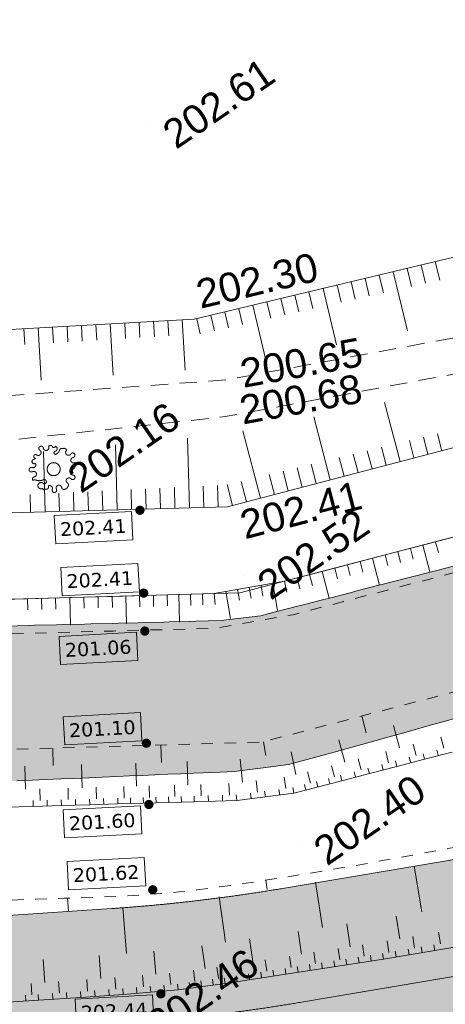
# Model space of a CAD drawing. Header units: millimetres. Extents: x -446952 to 537903, y -185749 to 168493.
# Tile 129 of 155: x 246364 to 261107, y 117065 to 151210. Entities that reach past the tile are written whole.
import ezdxf
from ezdxf.xclip import XClip

# ---------------------------------------------------------------- set-up
doc = ezdxf.new("R2010")
doc.units = ezdxf.units.MM
doc.header["$MEASUREMENT"] = 0
doc.header["$XCLIPFRAME"] = 0
for name, pattern in [('AXES', [101600, 63500, -12700, 12700, -12700]), ('FOSSE', [1000, 600, -400]), ('Grille', [800, 400, -400]), ('Wipeout_Contour', [1000, 0, -1000])]:
    doc.linetypes.add(name, pattern=pattern)
for name, color, linetype in [('02 AF-17-0322 ZAE POMME- CHANTIER-2018-09-26_2_-1-PAP-SURFACES-VOIRIE', 7, 'Continuous'), ('02 AF-17-0322 ZAE POMME- CHANTIER-2018-09-26_2_0000-VALORIS-NOUE DERIV BASSIN', 7, 'Continuous'), ('02 AF-17-0322 ZAE POMME- CHANTIER-2018-09-26_2_0000-VALORIS-NOUE DERIV BASSIN EAU MAX RETENTION', 7, 'Continuous'), ('02 AF-17-0322 ZAE POMME- CHANTIER-2018-09-26_2_0000-VALORIS-NOUE DERIV BASSIN TEXTE ET COTES', 7, 'Continuous'), ('02 AF-17-0322 ZAE POMME- CHANTIER-2018-09-26_2_01-PAP- BORDURE CAN CS1 ET PANNEAU SIGNAL', 7, 'Continuous'), ('02 AF-17-0322 ZAE POMME- CHANTIER-2018-09-26_2_01-PAP- REVET EV', 7, 'Continuous'), ('02 AF-17-0322 ZAE POMME- CHANTIER-2018-09-26_2_01-PAP- REVET VOIE', 7, 'Continuous'), ('02 AF-17-0322 ZAE POMME- CHANTIER-2018-09-26_2_01-PAP-FILAIRE VOIE', 7, 'Continuous'), ('02 AF-17-0322 ZAE POMME- CHANTIER-2018-09-26_2_2D - Dessins placés - Géomètre.2D', 7, 'Continuous'), ('02 AF-17-0322 ZAE POMME- CHANTIER-2018-09-26_2_X-PTS TOPO-TEXTE TOPOALT', 7, 'Continuous'), ('02 AF-17-0322 ZAE POMME- CHANTIER-2018-09-26_2_X-PTS TOPO-TOPOPOINT', 7, 'Continuous'), ('02 AF-17-0322 ZAE POMME- CHANTIER-2018-09-26_2_Y-FDP TOPO-TOP_AXE_FOSSE', 7, 'Continuous'), ('02 AF-17-0322 ZAE POMME- CHANTIER-2018-09-26_2_Y-FDP TOPO-TOP_BARBULE', 7, 'Continuous'), ('02 AF-17-0322 ZAE POMME- CHANTIER-2018-09-26_2_Y-FDP TOPO-TOP_TALUS', 7, 'Continuous'), ('02 AF-17-0322 ZAE POMME- CHANTIER-2018-09-26_2_Y-FDP TOPO-TOP_VEGETATION_symb', 7, 'Continuous'), ('2D - Dessins placés - Géomètre.2D', 7, 'Continuous')]:
    doc.layers.add(name, color=color, linetype=linetype)
doc.styles.add('STYLE_GENERE_3', font='verdana.ttf')
doc.styles.add('STYLE_GENERE_4', font='txt')

# ---------------------------------------------------------------- blocks, each defined once
blk = doc.blocks.new('Dessin_1_2', base_point=(-56559339, -2771872408))
at = {"color": 254, "linetype": 'Wipeout_Contour', "lineweight": 0, "ltscale": 2094265.569888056}
blk.add_wipeout([(-446952, -185749), (537903, -185749), (537903, 168493), (-446952, 168064)], dxfattribs=at).dxf.layer = '02 AF-17-0322 ZAE POMME- CHANTIER-2018-09-26_2_2D - Dessins placés - Géomètre.2D'
at = {"layer": '02 AF-17-0322 ZAE POMME- CHANTIER-2018-09-26_2_0000-VALORIS-NOUE DERIV BASSIN EAU MAX RETENTION', "linetype": 'Continuous', "lineweight": 15}
blk.add_hatch(color=255, dxfattribs=at).paths.add_polyline_path([(196144, 121442), (199417, 121729), (200372, 121813), (200454, 121820), (201213, 121883), (206585, 122325), (217985, 123264), (218701, 123322), (218856, 123331), (219318, 123359), (221857, 123508), (235699, 124320), (237286, 124413), (237542, 124428), (237936, 124452), (238922, 124495), (249740, 124964), (252380, 125080), (253062, 125107), (253797, 125137), (254701, 125255), (255678, 125384), (256454, 125594), (257262, 125811), (268671, 129001), (268960, 129086), (269091, 129128), (269936, 129315), (286284, 132797), (286282, 132816), (286226, 133504), (285844, 137264), (285815, 137426), (285776, 137418), (285666, 137397), (284876, 137244), (284764, 137222), (283976, 137069), (283862, 137047), (283076, 136895), (282959, 136872), (282176, 136721), (282057, 136697), (281275, 136546), (281155, 136523), (280985, 136490), (280958, 136484), (280125, 136323), (279992, 136297), (279161, 136136), (279026, 136110), (278197, 135950), (278060, 135923), (277234, 135763), (277094, 135736), (276270, 135576), (276128, 135548), (275306, 135389), (275162, 135361), (274342, 135203), (274195, 135174), (273379, 135016), (273229, 134986), (272513, 134848), (272380, 134822), (271665, 134683), (271530, 134657), (270817, 134519), (270681, 134492), (269970, 134355), (269831, 134328), (269122, 134190), (268981, 134163), (268274, 134026), (268132, 133998), (267545, 133847), (267413, 133813), (266622, 133609), (266457, 133567), (265669, 133364), (265501, 133321), (264716, 133118), (264545, 133074), (263763, 132873), (263589, 132828), (262809, 132627), (262633, 132582), (261856, 132382), (261677, 132336), (260903, 132136), (260721, 132089), (259950, 131891), (259765, 131843), (258997, 131645), (258809, 131597), (258044, 131400), (257853, 131351), (257091, 131154), (256897, 131105), (256138, 130909), (255941, 130858), (254956, 130604), (254713, 130542), (253617, 130406), (253345, 130371), (252462, 130350), (252233, 130343), (251545, 130326), (251353, 130321), (250666, 130304), (250472, 130299), (249787, 130282), (249591, 130276), (248832, 130258), (248613, 130252), (247856, 130233), (247634, 130227), (246879, 130208), (246656, 130202), (245897, 130183), (245670, 130177), (244913, 130158), (244684, 130152), (243929, 130133), (243698, 130127), (242945, 130108), (242712, 130102), (241961, 130083), (241726, 130077), (240978, 130058), (240740, 130052), (239994, 130033), (239754, 130026), (239010, 130008), (238768, 130001), (238026, 129983), (237782, 129976), (237233, 129954), (237047, 129948), (236452, 129924), (236252, 129917), (235661, 129893), (235458, 129886), (234895, 129864), (234699, 129857), (234138, 129835), (233941, 129828), (233382, 129805), (233182, 129799), (232474, 129770), (232215, 129761), (231511, 129733), (231249, 129724), (230548, 129696), (230283, 129687), (229586, 129659), (229316, 129650), (228690, 129625), (228443, 129616), (227820, 129592), (227570, 129583), (226950, 129558), (226697, 129550), (226097, 129526), (225848, 129517), (225251, 129493), (224999, 129485), (224405, 129461), (224150, 129452), (223559, 129429), (223302, 129420), (222714, 129397), (222453, 129388), (221868, 129364), (221604, 129355), (221024, 129332), (220757, 129323), (220180, 129300), (219910, 129291), (219336, 129268), (219063, 129259), (218558, 129239), (218305, 129230), (217824, 129200), (217589, 129183), (217108, 129152), (216872, 129135), (216391, 129104), (216155, 129087), (215516, 129047), (215201, 129024), (214563, 128984), (214247, 128961), (213609, 128920), (213293, 128897), (212819, 128867), (212584, 128850), (212110, 128820), (211875, 128803), (211401, 128773), (211166, 128756), (210500, 128714), (210168, 128690), (209502, 128648), (209170, 128624), (208505, 128581), (208172, 128557), (207508, 128515), (207175, 128491), (206510, 128449), (206177, 128425), (205580, 128387), (205280, 128365), (204684, 128327), (204384, 128306), (203788, 128268), (203488, 128246), (202892, 128208), (202591, 128186), (201996, 128148), (201695, 128127), (201100, 128089), (200799, 128067), (200219, 128030), (199923, 128009), (199289, 127965), (198967, 127946), (198337, 127902), (198010, 127882), (197386, 127839), (197054, 127819), (196434, 127776), (196097, 127756), (195517, 127716), (195548, 127289), (195548, 127289), (195548, 127289), (195548, 127288), (196036, 123313)])
blk.add_hatch(color=255, dxfattribs=at).paths.add_polyline_path([(196144, 121442), (199417, 121729), (200372, 121813), (200454, 121820), (201213, 121883), (206585, 122325), (217985, 123264), (218701, 123322), (218856, 123331), (219318, 123359), (221857, 123508), (235699, 124320), (237286, 124413), (237542, 124428), (237936, 124452), (238922, 124495), (249740, 124964), (252380, 125080), (253062, 125107), (253797, 125137), (254701, 125255), (255678, 125384), (256454, 125594), (257262, 125811), (268671, 129001), (268960, 129086), (269091, 129128), (269936, 129315), (286284, 132797), (286282, 132816), (286226, 133504), (285844, 137264), (285815, 137426), (285776, 137418), (285666, 137397), (284876, 137244), (284764, 137222), (283976, 137069), (283862, 137047), (283076, 136895), (282959, 136872), (282176, 136721), (282057, 136697), (281275, 136546), (281155, 136523), (280985, 136490), (280958, 136484), (280125, 136323), (279992, 136297), (279161, 136136), (279026, 136110), (278197, 135950), (278060, 135923), (277234, 135763), (277094, 135736), (276270, 135576), (276128, 135548), (275306, 135389), (275162, 135361), (274342, 135203), (274195, 135174), (273379, 135016), (273229, 134986), (272513, 134848), (272380, 134822), (271665, 134683), (271530, 134657), (270817, 134519), (270681, 134492), (269970, 134355), (269831, 134328), (269122, 134190), (268981, 134163), (268274, 134026), (268132, 133998), (267545, 133847), (267413, 133813), (266622, 133609), (266457, 133567), (265669, 133364), (265501, 133321), (264716, 133118), (264545, 133074), (263763, 132873), (263589, 132828), (262809, 132627), (262633, 132582), (261856, 132382), (261677, 132336), (260903, 132136), (260721, 132089), (259950, 131891), (259765, 131843), (258997, 131645), (258809, 131597), (258044, 131400), (257853, 131351), (257091, 131154), (256897, 131105), (256138, 130909), (255941, 130858), (254956, 130604), (254713, 130542), (253617, 130406), (253345, 130371), (252462, 130350), (252233, 130343), (251545, 130326), (251353, 130321), (250666, 130304), (250472, 130299), (249787, 130282), (249591, 130276), (248832, 130258), (248613, 130252), (247856, 130233), (247634, 130227), (246879, 130208), (246656, 130202), (245897, 130183), (245670, 130177), (244913, 130158), (244684, 130152), (243929, 130133), (243698, 130127), (242945, 130108), (242712, 130102), (241961, 130083), (241726, 130077), (240978, 130058), (240740, 130052), (239994, 130033), (239754, 130026), (239010, 130008), (238768, 130001), (238026, 129983), (237782, 129976), (237233, 129954), (237047, 129948), (236452, 129924), (236252, 129917), (235661, 129893), (235458, 129886), (234895, 129864), (234699, 129857), (234138, 129835), (233941, 129828), (233382, 129805), (233182, 129799), (232474, 129770), (232215, 129761), (231511, 129733), (231249, 129724), (230548, 129696), (230283, 129687), (229586, 129659), (229316, 129650), (228690, 129625), (228443, 129616), (227820, 129592), (227570, 129583), (226950, 129558), (226697, 129550), (226097, 129526), (225848, 129517), (225251, 129493), (224999, 129485), (224405, 129461), (224150, 129452), (223559, 129429), (223302, 129420), (222714, 129397), (222453, 129388), (221868, 129364), (221604, 129355), (221024, 129332), (220757, 129323), (220180, 129300), (219910, 129291), (219336, 129268), (219063, 129259), (218558, 129239), (218305, 129230), (217824, 129200), (217589, 129183), (217108, 129152), (216872, 129135), (216391, 129104), (216155, 129087), (215516, 129047), (215201, 129024), (214563, 128984), (214247, 128961), (213609, 128920), (213293, 128897), (212819, 128867), (212584, 128850), (212110, 128820), (211875, 128803), (211401, 128773), (211166, 128756), (210500, 128714), (210168, 128690), (209502, 128648), (209170, 128624), (208505, 128581), (208172, 128557), (207508, 128515), (207175, 128491), (206510, 128449), (206177, 128425), (205580, 128387), (205280, 128365), (204684, 128327), (204384, 128306), (203788, 128268), (203488, 128246), (202892, 128208), (202591, 128186), (201996, 128148), (201695, 128127), (201100, 128089), (200799, 128067), (200219, 128030), (199923, 128009), (199289, 127965), (198967, 127946), (198337, 127902), (198010, 127882), (197386, 127839), (197054, 127819), (196434, 127776), (196097, 127756), (195517, 127716), (195548, 127289), (195548, 127289), (195548, 127289), (195548, 127288), (196036, 123313)])
at = {"layer": '02 AF-17-0322 ZAE POMME- CHANTIER-2018-09-26_2_0000-VALORIS-NOUE DERIV BASSIN TEXTE ET COTES', "linetype": 'Continuous', "lineweight": 15}
for points in [[(250661, 134288, 1), (250397, 134107, 1)], [(250788, 131416, 1), (250524, 131234, 1)], [(250832, 130099, 1), (250568, 129918, 1)], [(250884, 126210, 1), (250620, 126029, 1)], [(250971, 124086, 1), (250707, 123905, 1)], [(251104, 121128, 1), (250840, 120946, 1)], [(251386, 117521, 1), (251122, 117339, 1)]]:
    blk.add_hatch(color=7, dxfattribs=at).paths.add_polyline_path(points)
at = {"layer": '02 AF-17-0322 ZAE POMME- CHANTIER-2018-09-26_2_01-PAP- REVET EV', "linetype": 'Continuous', "lineweight": 15, "true_color": 0xa2a233}
blk.add_hatch(color=55, dxfattribs=at).paths.add_polyline_path([(-63170, 80280), (-63242, 77481), (-41873, 76928, 0.060082), (-29238, 78120), (36796, 92482, 0.04246), (45383, 95129), (63118, 102292, -0.079278), (72332, 104408), (88296, 105486), (98071, 109153), (133989, 111579), (144168, 109260), (180087, 111685), (189862, 115352), (225780, 117778), (235959, 115459), (249828, 116396, 0.02499), (256128, 117139), (293331, 123425, -0.50605), (328592, 88023), (332309, 87422), (340488, 135449), (255462, 121083, -0.02499), (249559, 120387), (66650, 108033), (34400, 95007), (-13410, 84428), (-35779, 79893)])
at = {"layer": '02 AF-17-0322 ZAE POMME- CHANTIER-2018-09-26_2_01-PAP- REVET VOIE', "linetype": 'Continuous', "lineweight": 15, "true_color": 0xe8e8e8}
blk.add_hatch(color=254, dxfattribs=at).paths.add_polyline_path([(-127964, -74078, -0.246824), (-143938, -79120), (-101676, -86792, -0.418387), (-116091, -65592), (-93615, 47980, -0.343506), (-67600, 70507, -0.019452), (-65423, 70535), (-42054, 69930, 0.060082), (-27750, 71280), (38284, 85642, 0.04246), (48004, 88638), (65740, 95802, -0.079278), (72804, 97424), (250300, 109412, 0.02499), (257294, 110237), (294497, 116522, -0.504374), (321675, 89094), (299201, -56028), (285971, -134819, -0.40927), (265363, -149699), (307127, -157458, -0.40792), (292737, -136794), (306112, -57143), (328592, 88023, 0.50605), (293331, 123425), (256128, 117139, -0.02499), (249828, 116396), (72332, 104408, 0.079278), (63118, 102292), (45383, 95129, -0.04246), (36796, 92482), (-29238, 78120, -0.060082), (-41873, 76928), (-65241, 77533, 0.058037), (-73306, 76804, 0.30098), (-100482, 49339), (-123090, -64900, -0.147477)])
at = {"layer": '02 AF-17-0322 ZAE POMME- CHANTIER-2018-09-26_2_-1-PAP-SURFACES-VOIRIE', "color": 7, "linetype": 'Continuous', "lineweight": 15, "flags": 128}
blk.add_lwpolyline([(306112, -57143), (328592, 88023, 0.50605), (293331, 123425), (256128, 117139, -0.02499), (249828, 116396), (235959, 115459), (225982, 114785), (208023, 113572), (190064, 112359), (180087, 111685), (144168, 109260), (134191, 108586), (116232, 107373), (98273, 106160), (88296, 105486), (72332, 104408, 0.079278)], format="xyb", dxfattribs=at)
at = {"layer": '02 AF-17-0322 ZAE POMME- CHANTIER-2018-09-26_2_0000-VALORIS-NOUE DERIV BASSIN', "color": 7, "linetype": 'Continuous', "lineweight": 15}
for p, q in [((259897, 132877), (259995, 132506)), ((260334, 132991), (260577, 132063)), ((260770, 133105), (260867, 132734)), ((258589, 132535), (258832, 131606)), ((259025, 132649), (259122, 132278)), ((259461, 132763), (259558, 132392)), ((257280, 132193), (257378, 131821)), ((257717, 132307), (257814, 131936)), ((258153, 132421), (258250, 132050)), ((255972, 131851), (256069, 131479)), ((256408, 131965), (256505, 131593)), ((256844, 132079), (257087, 131150)), ((254317, 131522), (254383, 131147)), ((254723, 131594), (254789, 131218)), ((255130, 131665), (255295, 130724)), ((255536, 131737), (255618, 131363)), ((246630, 131127), (246640, 130743)), ((247119, 131141), (247130, 130757)), ((247608, 131154), (247619, 130771)), ((248097, 131168), (248124, 130208)), ((248587, 131182), (248597, 130798)), ((249076, 131195), (249087, 130812)), ((249565, 131209), (249576, 130825)), ((250041, 131222), (250068, 130263)), ((250517, 131236), (250527, 130852)), ((250993, 131249), (251003, 130865)), ((251468, 131262), (251479, 130879)), ((251876, 131274), (251903, 130314)), ((252283, 131285), (252294, 130901)), ((252691, 131297), (252702, 130913)), ((253098, 131308), (253137, 130929)), ((253505, 131379), (253669, 130443)), ((253911, 131451), (253977, 131076)), ((258370, 126483), (258219, 127064)), ((259519, 125956), (259317, 126730)), ((251274, 125455), (251257, 126054)), ((254885, 125694), (254813, 126173)), ((257626, 125462), (257424, 126236)), ((260098, 125694), (259997, 126081)), ((261053, 125944), (260952, 126331)), ((247524, 125350), (247508, 125950)), ((255929, 125037), (255765, 125820)), ((259143, 125445), (259042, 125832)), ((260387, 125563), (260337, 125757)), ((260865, 125688), (260814, 125882)), ((246567, 124523), (246544, 125322)), ((248527, 124578), (248504, 125377)), ((250410, 124630), (250388, 125430)), ((252184, 124680), (252161, 125480)), ((254078, 124772), (254005, 125568)), ((257265, 124954), (257164, 125341)), ((258188, 125195), (258087, 125582)), ((258955, 125189), (258904, 125382)), ((259432, 125314), (259382, 125507)), ((259910, 125438), (259859, 125632)), ((256436, 124740), (256336, 125127)), ((257522, 124814), (257472, 125008)), ((258000, 124939), (257949, 125132)), ((258477, 125064), (258427, 125257)), ((250862, 124243), (250850, 124643)), ((251742, 124267), (251731, 124667)), ((252648, 124293), (252636, 124693)), ((253627, 124323), (253605, 124722)), ((254601, 124425), (254550, 124821)), ((255585, 124551), (255522, 124946)), ((256279, 124493), (256229, 124686)), ((256693, 124600), (256643, 124794)), ((257108, 124707), (257058, 124901)), ((247070, 124137), (247059, 124536)), ((248048, 124164), (248037, 124564)), ((249027, 124191), (249016, 124591)), ((249981, 124218), (249970, 124618)), ((252900, 124101), (252894, 124301)), ((253392, 124116), (253386, 124316)), ((253884, 124131), (253868, 124330)), ((254379, 124194), (254354, 124393)), ((254874, 124258), (254849, 124457)), ((255370, 124322), (255344, 124520)), ((255865, 124386), (255827, 124582)), ((246831, 123930), (246825, 124130)), ((247320, 123944), (247315, 124143)), ((247809, 123957), (247804, 124157)), ((248299, 123971), (248293, 124171)), ((248788, 123985), (248782, 124185)), ((249277, 123998), (249272, 124198)), ((249766, 124012), (249761, 124212)), ((250207, 124024), (250201, 124224)), ((250647, 124037), (250641, 124237)), ((251087, 124049), (251082, 124249)), ((251528, 124061), (251522, 124261)), ((251968, 124074), (251962, 124273)), ((252408, 124086), (252402, 124286)), ((260293, 120277), (260028, 121854)), ((254938, 121052), (254890, 121372)), ((256851, 119724), (256609, 121306)), ((248054, 120291), (248020, 120745)), ((253498, 119215), (253268, 120798)), ((250065, 118830), (249936, 120424)), ((257817, 119063), (257695, 119854)), ((259533, 119337), (259402, 120126)), ((256129, 118804), (256007, 119595)), ((260938, 119168), (260871, 119563)), ((254440, 118545), (254319, 119336)), ((259153, 118867), (259088, 119262)), ((260045, 119018), (259979, 119412)), ((251084, 118108), (251012, 118904)), ((252785, 118302), (252677, 119095)), ((256611, 118473), (256551, 118869)), ((257455, 118603), (257395, 118998)), ((258300, 118732), (258239, 119128)), ((258963, 118632), (258931, 118829)), ((259409, 118707), (259376, 118905)), ((259855, 118783), (259822, 118980)), ((260302, 118858), (260268, 119055)), ((260748, 118934), (260715, 119131)), ((247235, 117824), (247181, 118622)), ((249175, 117957), (249118, 118755)), ((254923, 118214), (254863, 118610)), ((255767, 118344), (255707, 118739)), ((256853, 118308), (256822, 118506)), ((257275, 118373), (257244, 118571)), ((257697, 118438), (257666, 118635)), ((258119, 118502), (258088, 118700)), ((258541, 118567), (258511, 118765)), ((251594, 117749), (251556, 118148)), ((252434, 117851), (252380, 118247)), ((253246, 117961), (253190, 118357)), ((254079, 118085), (254018, 118480)), ((254743, 117984), (254712, 118182)), ((255165, 118049), (255134, 118247)), ((255587, 118114), (255556, 118311)), ((256009, 118179), (255978, 118376)), ((256431, 118243), (256400, 118441)), ((247739, 117457), (247712, 117856)), ((248716, 117524), (248688, 117923)), ((249692, 117592), (249663, 117991)), ((250647, 117669), (250613, 118068)), ((252258, 117625), (252231, 117823)), ((252664, 117680), (252637, 117878)), ((253070, 117735), (253043, 117933)), ((253476, 117790), (253448, 117988)), ((253898, 117855), (253868, 118052)), ((254320, 117919), (254290, 118117)), ((246785, 117393), (246758, 117792)), ((247996, 117274), (247983, 117474)), ((248485, 117307), (248471, 117507)), ((248974, 117341), (248960, 117541)), ((249462, 117376), (249448, 117575)), ((249951, 117410), (249936, 117609)), ((250426, 117450), (250409, 117649)), ((250901, 117490), (250884, 117689)), ((251376, 117530), (251359, 117730)), ((251851, 117570), (251829, 117769)), ((246577, 117178), (246564, 117378)), ((247019, 117208), (247005, 117408)), ((247508, 117241), (247494, 117441))]:
    blk.add_line(p, q, dxfattribs=at)
at = {"layer": '02 AF-17-0322 ZAE POMME- CHANTIER-2018-09-26_2_0000-VALORIS-NOUE DERIV BASSIN', "color": 7, "linetype": 'Continuous', "lineweight": 15, "flags": 128}
for points in [[(351486, 151071), (335929, 149599), (320930, 147144), (301838, 144002), (285873, 141569), (267233, 137896), (253565, 134322), (237641, 133877), (218101, 133032), (199660, 131797), (186201, 130822), (169320, 130340), (151548, 129367), (136666, 127764), (118351, 127570), (91712, 125425), (73856, 123927)], [(282495, 137846), (280603, 137473), (278711, 137100), (276818, 136727), (274926, 136355), (273034, 135982), (271211, 135623), (269389, 135264), (267748, 134931), (266004, 134474), (264259, 134018), (262514, 133562), (260770, 133105), (259025, 132649), (257280, 132193), (255536, 131737), (253098, 131308), (251468, 131262), (249565, 131209), (248097, 131168), (246630, 131127), (244861, 131078)], [(351769, 148084), (336313, 146622), (321414, 144183), (302308, 141039), (286390, 138613), (267903, 134971), (253992, 131333), (237747, 130879), (218266, 130036), (199869, 128805), (186353, 127825), (169445, 127342), (151791, 126376), (136843, 124766), (118488, 124572), (91957, 122435), (74101, 120937)], [(283498, 122777), (281596, 122456), (279693, 122135), (277791, 121813), (275889, 121492), (274056, 121182), (272224, 120873), (271459, 120743), (269674, 120442), (267888, 120140), (266103, 119838), (264318, 119537), (262533, 119235), (260748, 118934), (258963, 118632), (253476, 117790), (251851, 117570), (249951, 117410), (248485, 117307), (247019, 117208), (245252, 117089)], [(261342, 125813), (260387, 125563), (259432, 125314), (258477, 125064), (257522, 124814), (255865, 124386), (253884, 124131), (252408, 124086), (251528, 124061), (250647, 124037), (249766, 124012), (248788, 123985), (247809, 123957), (246831, 123930), (245845, 123902)]]:
    blk.add_lwpolyline(points, dxfattribs=at)
at = {"layer": '02 AF-17-0322 ZAE POMME- CHANTIER-2018-09-26_2_0000-VALORIS-NOUE DERIV BASSIN', "color": 7, "linetype": 'Grille', "lineweight": 15, "flags": 128}
blk.add_lwpolyline([(369744, 142570), (353326, 140998), (349053, 139887), (348101, 139640), (347149, 139393), (346198, 139145), (345246, 138898), (344294, 138651), (343342, 138403), (342390, 138156), (341438, 137908), (340486, 137661), (339534, 137414), (338734, 137234), (338018, 137082), (337553, 137014), (337132, 136958), (336529, 136842), (335810, 136690), (335093, 136589), (334376, 136488), (333659, 136388), (332703, 136184), (331746, 135981), (330790, 135778), (329834, 135575), (328899, 135161), (327965, 134747), (327031, 134334), (326096, 133920), (325162, 133507), (324228, 133093), (323306, 132681), (322360, 132488), (321414, 132294), (320468, 132101), (319522, 131907), (318649, 131759), (317776, 131611), (316903, 131463), (316030, 131314), (315157, 131166), (314284, 131018), (313485, 130862), (312685, 130707), (311885, 130551), (311086, 130396), (310286, 130240), (309588, 130105), (308890, 129969), (308192, 129833), (307185, 129707), (306178, 129581), (305171, 129455), (304164, 129329), (303284, 129219), (302404, 129109), (301524, 128998), (300644, 128888), (299765, 128777), (298885, 128667), (298202, 128707), (297527, 128692), (296852, 128676), (295985, 128635), (295121, 128580), (294259, 128513), (293590, 128416), (292921, 128318), (292252, 128221), (291586, 128107), (290921, 127985), (290256, 127864), (289482, 127726), (288708, 127589), (288542, 127554), (287638, 127386), (286735, 127218), (285831, 127050), (284927, 126882), (284024, 126714), (283120, 126547), (282923, 126510), (281956, 126330), (280988, 126151), (280021, 125971), (279053, 125791), (278085, 125612), (277118, 125432), (276150, 125252), (275183, 125073), (274332, 124915), (273481, 124757), (272630, 124598), (271779, 124440), (270928, 124282), (270077, 124124), (269959, 124077), (268986, 123898), (268012, 123719), (267039, 123540), (266065, 123361), (265092, 123182), (264118, 123002), (263145, 122823), (262171, 122644), (261198, 122465), (260224, 122286), (259250, 122107), (258277, 121928), (256385, 121606), (254133, 121253), (252494, 121030), (251615, 120931), (250736, 120869), (249856, 120807), (248878, 120772), (247899, 120741), (246921, 120709), (245935, 120677), (244949, 120645), (243964, 120614), (242978, 120582), (241992, 120550), (241006, 120518), (240020, 120486), (239035, 120454), (238049, 120423), (237459, 120411), (236665, 120384), (235870, 120357), (235102, 120545), (234334, 120733), (233566, 120922), (232587, 121161), (231609, 121400), (230631, 121639), (229653, 121878), (228768, 122095), (227884, 122311), (227000, 122527), (226141, 122748), (225286, 122852), (224437, 122821), (223588, 122790), (222739, 122758), (221891, 122727), (221043, 122698), (220196, 122669), (219349, 122640), (218747, 122629), (218029, 122607), (217310, 122585), (216592, 122563), (215639, 122486), (214686, 122409), (213733, 122332), (213024, 122275), (212316, 122217), (211607, 122160), (210611, 122079), (209614, 121999), (208617, 121918), (207620, 121838), (206623, 121757), (205728, 121685), (204832, 121613), (203937, 121541), (203041, 121469), (202146, 121397), (201250, 121325), (200412, 121256), (199457, 121179), (198501, 121102), (197546, 121025), (196590, 120948), (195635, 120871), (194844, 120807), (194645, 120791), (193854, 120728), (192994, 120658), (192134, 120589), (191273, 120520), (190413, 120450), (189553, 120381), (188629, 120091), (187706, 119739), (186779, 119386), (185882, 119045), (184982, 118703), (184079, 118359), (183172, 118014), (182349, 117709), (181527, 117403), (180704, 117098), (179881, 116792), (178973, 116679), (178063, 116604), (177154, 116528), (176244, 116453), (175335, 116378), (174426, 116303), (173516, 116228), (172584, 116151), (171651, 116074), (170719, 115997), (169787, 115920), (169209, 115871), (168255, 115795), (167302, 115718), (166348, 115641), (165394, 115564), (164440, 115487), (163486, 115410), (162532, 115334), (161578, 115257), (160624, 115180), (159670, 115103), (158716, 115026), (157763, 114949), (156809, 114872), (155855, 114796), (154901, 114719), (153947, 114642), (152978, 114567), (152790, 114542), (151821, 114468), (150852, 114393), (149883, 114318), (148914, 114243), (147945, 114169), (146977, 114094), (146008, 114019), (145039, 113944), (144070, 113869), (142951, 114036), (141832, 114264), (140718, 114490), (139610, 114714), (138507, 114937), (137410, 115158), (136386, 115372), (135368, 115584), (134356, 115794), (133351, 115800), (132413, 115724), (131475, 115648), (130537, 115572), (129599, 115496), (128661, 115419), (127723, 115343), (126785, 115267), (125846, 115191), (124908, 115115), (123970, 115038), (123032, 114962), (122094, 114886), (121156, 114810), (120218, 114734), (119280, 114657), (119245, 114647), (118252, 114567), (117259, 114488), (116267, 114408), (115274, 114328), (114281, 114248), (113333, 114172), (112385, 114096), (111436, 114020), (110488, 113944), (109540, 113868), (108592, 113792), (107643, 113716), (106708, 113641), (105772, 113565), (104837, 113490), (103901, 113415), (102965, 113340), (102030, 113265), (101094, 113190), (100895, 113174), (100129, 113112), (99363, 113051), (98597, 112989), (97831, 112928), (96974, 112673), (96123, 112359), (95271, 112045), (94419, 111731), (93604, 111431), (92835, 111150), (92020, 110850), (91205, 110550), (90390, 110249), (89583, 109952), (88776, 109655), (87969, 109357), (86980, 109239), (85988, 109160), (84996, 109080), (84004, 109000), (83012, 108921), (82019, 108841), (81027, 108761), (80035, 108682), (79043, 108602), (78051, 108523), (77059, 108443), (76269, 108379), (75478, 108315), (74631, 108248), (73834, 108184), (73037, 108120), (72241, 108057), (71378, 107982), (70517, 107889), (69659, 107762), (68800, 107635), (68084, 107499), (67370, 107348), (66655, 107197), (65989, 107043), (65323, 106875), (64658, 106707), (63949, 106494), (63241, 106268), (62533, 106042), (61587, 105699), (60641, 105355), (59695, 105011), (59043, 104802), (58438, 104614), (57837, 104426), (57239, 104239), (56646, 104052), (56044, 103872), (55197, 103583), (54258, 103253), (53318, 102923), (52379, 102593), (51440, 102263), (50507, 101917), (49574, 101571), (48641, 101225), (47708, 100879), (46775, 100532), (46022, 100199), (45268, 99865), (44515, 99531), (43848, 99247), (43182, 98966), (42515, 98686), (41842, 98429), (41167, 98181), (40493, 97932), (39691, 97659), (38887, 97401), (38083, 97142), (37436, 96963), (36789, 96789), (36141, 96615), (35192, 96376), (34242, 96141), (33292, 95905), (32316, 95687), (31340, 95470), (30364, 95252), (29388, 95034), (28412, 94816), (27514, 94671), (26617, 94527), (25720, 94382), (24860, 94245), (24058, 94122), (23257, 93998), (22454, 93874), (21681, 93751), (20907, 93627), (20730, 93599), (19956, 93475), (19182, 93351), (18260, 93205), (17285, 93048), (16310, 92891), (15335, 92735), (14361, 92578), (13386, 92421), (12412, 92265), (11438, 92108), (10465, 91951), (9491, 91795), (8518, 91638), (7545, 91482), (6570, 91324), (5595, 91166), (4620, 91008), (3645, 90850), (2671, 90692), (1697, 90534), (722, 90377), (-252, 90219), (-1226, 90061), (-2213, 89901), (-3201, 89741), (-4189, 89581), (-5177, 89421), (-6165, 89261), (-7153, 89101), (-8141, 88941), (-9129, 88781), (-10117, 88621), (-11105, 88461), (-12093, 88301), (-13081, 88141), (-14069, 87981), (-15057, 87821), (-16045, 87661), (-17033, 87501), (-18021, 87341), (-19009, 87181), (-19997, 87021), (-20985, 86861), (-21912, 86697), (-22839, 86532), (-23766, 86367), (-23725, 86409), (-24567, 86275), (-25409, 86140), (-26251, 86005), (-27199, 85815), (-28147, 85625), (-29096, 85435), (-30044, 85244), (-30992, 85054), (-31953, 84796), (-33541, 84448), (-36350, 84050), (-38977, 83804), (-40660, 83720), (-41587, 83638), (-42362, 83628), (-43136, 83624), (-43911, 83620), (-44686, 83616), (-45701, 83612), (-46717, 83609), (-47733, 83605), (-48748, 83602), (-49764, 83598), (-50780, 83595), (-51795, 83591), (-52619, 83586), (-53443, 83582), (-54268, 83577), (-55092, 83572), (-55293, 83572), (-56275, 83568), (-57256, 83564), (-58238, 83560), (-59103, 83979), (-59958, 84629), (-60813, 85278), (-61668, 85928), (-62519, 86153), (-63379, 86140), (-64239, 86126), (-65099, 86113), (-65829, 86095), (-66559, 86078), (-67289, 86060), (-68186, 86031), (-69083, 86002), (-69980, 85974), (-70877, 85945), (-71774, 85916), (-72503, 86038), (-73232, 86159), (-73749, 86283), (-74691, 86292), (-75634, 86299), (-76576, 86283), (-77266, 86262), (-77957, 86228), (-78648, 86178), (-79541, 86146), (-80434, 86115), (-81327, 86084), (-82220, 86053), (-83114, 86021), (-84007, 85990), (-84900, 85959), (-85945, 85907), (-86991, 85855), (-88037, 85802), (-89085, 85744), (-90163, 85207), (-91247, 84667), (-92366, 84078), (-93495, 83486), (-94635, 82890), (-95786, 82291), (-96948, 81688), (-97732, 81292), (-98516, 80895), (-99300, 80498), (-100232, 80655), (-101164, 80811), (-102096, 80968), (-103028, 81125), (-103960, 81281), (-104891, 81438), (-105830, 81526), (-106776, 81545), (-107710, 81559), (-108643, 81573), (-109577, 81587), (-110510, 81601), (-111443, 81615), (-112377, 81629), (-113108, 81645), (-113837, 81661), (-114566, 81676), (-115294, 81691), (-116019, 81707), (-116744, 81723), (-117468, 81738), (-118192, 81754), (-119150, 81772), (-120110, 81790), (-121071, 81808), (-122031, 81826), (-122991, 81845), (-123951, 81863), (-124912, 81881), (-125866, 81898), (-126821, 81916), (-127775, 81933), (-128730, 81950), (-129684, 81967), (-130639, 81984), (-131593, 82002), (-132548, 82019), (-133502, 82036), (-134457, 82053), (-135411, 82070), (-136366, 82088), (-137320, 82105), (-138275, 82122), (-139230, 82139), (-140184, 82157), (-141214, 82174), (-142244, 82191), (-143275, 82209), (-144305, 82226), (-145335, 82244), (-146286, 82260), (-147237, 82277), (-148187, 82294), (-149138, 82310), (-150089, 82327), (-151040, 82344), (-151990, 82360), (-152941, 82377), (-153892, 82394), (-154843, 82410), (-155793, 82427), (-156744, 82443), (-157695, 82460), (-158645, 82477), (-159596, 82493), (-160547, 82510), (-161498, 82527, -0.311801), (-167334, 86272), (-171134, 95525), (-172095, 96951)], format="xyb", dxfattribs=at)
for points in [[(285702, 137254), (284619, 137041), (282727, 136668), (280835, 136296), (278943, 135923), (277050, 135550), (275158, 135177), (273266, 134804), (271443, 134445), (269621, 134086), (268052, 133770), (266307, 133313), (264563, 132857), (262818, 132401), (261073, 131945), (259329, 131488), (257584, 131032), (255839, 130576), (253132, 130108), (251502, 130063), (249599, 130010), (248131, 129969), (246663, 129928), (244895, 129878), (243126, 129829), (241358, 129779), (239589, 129730), (237820, 129680), (236678, 129631), (235471, 129579), (234339, 129530), (233206, 129481), (231269, 129397), (229331, 129314), (228021, 129257), (226712, 129200), (225601, 129152), (223611, 129066), (221620, 128980), (220000, 128910), (218379, 128840), (217329, 128771), (216181, 128694), (214934, 128610), (213331, 128503), (212261, 128432), (211192, 128360), (210145, 128290), (208174, 128158), (206204, 128026), (204632, 127921), (203061, 127816), (201490, 127711), (199941, 127607), (198306, 127488)], [(198329, 123479), (200230, 123617), (218552, 124844), (237932, 125682), (254732, 126152), (269064, 129900), (285639, 133165)]]:
    blk.add_lwpolyline(points, dxfattribs=at)
at = {"layer": '02 AF-17-0322 ZAE POMME- CHANTIER-2018-09-26_2_0000-VALORIS-NOUE DERIV BASSIN EAU MAX RETENTION', "color": 255, "linetype": 'Continuous', "lineweight": 15, "flags": 128}
for points in [[(246263, 124813), (246806, 124837), (247253, 124856), (247784, 124879), (248238, 124899), (248762, 124922), (249224, 124942), (249740, 124964), (250162, 124983), (250620, 125003), (251048, 125022), (251500, 125042), (251935, 125061), (252380, 125080), (253062, 125107), (253797, 125137), (254701, 125255), (255678, 125384), (256454, 125594), (257262, 125811), (257755, 125949), (258212, 126076), (258714, 126217), (259163, 126342), (259673, 126485), (260114, 126608), (260632, 126753), (261065, 126874), (261591, 127021)], [(261677, 132336), (260903, 132136), (260721, 132089), (259950, 131891), (259765, 131843), (258997, 131645), (258809, 131597), (258044, 131400), (257853, 131351), (257091, 131154), (256897, 131105), (256138, 130909), (255941, 130858), (254956, 130604), (254713, 130542), (253617, 130406), (253345, 130371), (252462, 130350), (252233, 130343), (251545, 130326), (251353, 130321), (250666, 130304), (250472, 130299), (249787, 130282), (249591, 130276), (248832, 130258), (248613, 130252), (247856, 130233), (247634, 130227), (246879, 130208), (246656, 130202), (245897, 130183)], [(246263, 124813), (246806, 124837), (247253, 124856), (247784, 124879), (248238, 124899), (248762, 124922), (249224, 124942), (249740, 124964), (250162, 124983), (250620, 125003), (251048, 125022), (251500, 125042), (251935, 125061), (252380, 125080), (253062, 125107), (253797, 125137), (254701, 125255), (255678, 125384), (256454, 125594), (257262, 125811), (257755, 125949), (258212, 126076), (258714, 126217), (259163, 126342), (259673, 126485), (260114, 126608), (260632, 126753), (261065, 126874), (261591, 127021)], [(261677, 132336), (260903, 132136), (260721, 132089), (259950, 131891), (259765, 131843), (258997, 131645), (258809, 131597), (258044, 131400), (257853, 131351), (257091, 131154), (256897, 131105), (256138, 130909), (255941, 130858), (254956, 130604), (254713, 130542), (253617, 130406), (253345, 130371), (252462, 130350), (252233, 130343), (251545, 130326), (251353, 130321), (250666, 130304), (250472, 130299), (249787, 130282), (249591, 130276), (248832, 130258), (248613, 130252), (247856, 130233), (247634, 130227), (246879, 130208), (246656, 130202), (245897, 130183)]]:
    blk.add_lwpolyline(points, dxfattribs=at)
at = {"layer": '02 AF-17-0322 ZAE POMME- CHANTIER-2018-09-26_2_0000-VALORIS-NOUE DERIV BASSIN TEXTE ET COTES', "color": 7, "linetype": 'Continuous', "lineweight": 15, "flags": 128}
for points in [[(247611, 133035), (247558, 134014), (250234, 134156), (250286, 133178)], [(247836, 131231), (247784, 132209), (250460, 132352), (250512, 131373)], [(247782, 128846), (247729, 129825), (250405, 129967), (250457, 128989)], [(247923, 126059), (247871, 127038), (250546, 127181), (250599, 126202)], [(247921, 122833), (247869, 123812), (250544, 123954), (250597, 122976)], [(248057, 121035), (248005, 122014), (250680, 122156), (250732, 121178)], [(248335, 116268), (248283, 117246), (250959, 117389), (251011, 116411)]]:
    blk.add_lwpolyline(points, close=True, dxfattribs=at)
at = {"layer": '02 AF-17-0322 ZAE POMME- CHANTIER-2018-09-26_2_01-PAP- BORDURE CAN CS1 ET PANNEAU SIGNAL', "color": 161, "linetype": 'AXES', "lineweight": 15, "true_color": 0x40a5ff, "flags": 128}
blk.add_lwpolyline([(328592, 88023, 0.511687), (292793, 123334), (256128, 117139, -0.02499), (249828, 116396), (235959, 115459), (225780, 117778), (189862, 115352), (180087, 111685), (144168, 109260), (133989, 111579), (98071, 109153), (88296, 105486), (72332, 104408, 0.079278), (63118, 102292), (45383, 95129, -0.04246), (36796, 92482), (-29238, 78120, -0.060082), (-41873, 76928), (-65241, 77533, 0.365399), (-100482, 49339), (-123090, -64900, -0.409989), (-143986, -79111), (-146048, -78734)], format="xyb", dxfattribs=at)
at = {"layer": '02 AF-17-0322 ZAE POMME- CHANTIER-2018-09-26_2_01-PAP-FILAIRE VOIE', "color": 7, "linetype": 'Continuous', "lineweight": 15, "flags": 128}
for points in [[(34400, 95007), (66650, 108033), (249559, 120387, 0.02499), (255462, 121083), (340488, 135449), (334913, 102715), (331142, 80568), (316405, -13756), (310076, -57695), (294903, -148053)], [(-123090, -64900), (-100482, 49339, -0.365399), (-65241, 77533), (-41873, 76928, 0.060082), (-29238, 78120), (36796, 92482, 0.04246), (45383, 95129), (63118, 102292, -0.079278), (72332, 104408), (249828, 116396, 0.02499), (256128, 117139), (292793, 123334, -0.511687), (328592, 88023), (306112, -57143), (292737, -136794, 0.410378), (307276, -157485), (328925, -161413)]]:
    blk.add_lwpolyline(points, format="xyb", dxfattribs=at)
at = {"layer": '02 AF-17-0322 ZAE POMME- CHANTIER-2018-09-26_2_X-PTS TOPO-TOPOPOINT', "color": 14, "linetype": 'Continuous', "lineweight": 15, "true_color": 0xa80f02}
for p, q in [((250830, 147555), (250830, 147555)), ((252413, 140820), (252413, 140820)), ((253508, 138717), (253508, 138717)), ((253487, 137445), (253487, 137445)), ((247540, 135624), (247540, 135624)), ((253565, 134322), (253565, 134322)), ((254108, 131919), (254108, 131919)), ((256059, 122709), (256059, 122709))]:
    blk.add_line(p, q, dxfattribs=at)
at = {"layer": '02 AF-17-0322 ZAE POMME- CHANTIER-2018-09-26_2_Y-FDP TOPO-TOP_AXE_FOSSE', "color": 14, "linetype": 'FOSSE', "lineweight": 15, "true_color": 0xa80f02, "flags": 128}
for points in [[(-173635, 111097), (-163208, 110641), (-138859, 109613), (-113461, 109923), (-89261, 106019), (-73175, 105871), (-51327, 104800), (-38712, 104081), (-28205, 107923), (2451, 114384), (16900, 117366), (36362, 122067), (55670, 125689), (74381, 127386), (91061, 129498), (118815, 130789), (135648, 132251), (150939, 132823), (169239, 134503), (186000, 134734), (199470, 135798), (221187, 136848), (237829, 137579), (253508, 138717), (266943, 141200), (285544, 145247), (298668, 146889), (320992, 150221), (335074, 152343), (352159, 155754), (362953, 157003), (370561, 158699), (372110, 158664)], [(-173543, 108848), (-163179, 108602), (-139093, 108086), (-113690, 108226), (-89791, 104497), (-51223, 103683), (-38572, 103163), (-27796, 106508), (2882, 112725), (36368, 120320), (55589, 123772), (74393, 125729), (91176, 127572), (118522, 129134), (136272, 130134), (151622, 131280), (169382, 132771), (186065, 133094), (198563, 134059), (221076, 135387), (237792, 135739), (253487, 137445), (267190, 139999), (285899, 143335), (299075, 145212), (321701, 149020), (335407, 151051), (353028, 154144), (363632, 155409), (370508, 157075), (372110, 158664), (373294, 156694)]]:
    blk.add_lwpolyline(points, dxfattribs=at)
at = {"layer": '02 AF-17-0322 ZAE POMME- CHANTIER-2018-09-26_2_Y-FDP TOPO-TOP_BARBULE', "color": 14, "linetype": 'Continuous', "lineweight": 15, "true_color": 0xa80f02}
for p, q in [((260761, 142817), (260913, 142182)), ((259302, 142468), (259793, 140415)), ((259789, 142584), (259937, 141962)), ((260275, 142700), (260425, 142072)), ((257843, 142119), (257986, 141521)), ((258330, 142235), (258474, 141631)), ((258816, 142351), (258962, 141741)), ((256385, 141770), (256523, 141190)), ((256871, 141886), (257338, 139934)), ((257357, 142002), (257499, 141411)), ((254926, 141421), (255060, 140860)), ((255412, 141537), (255548, 140970)), ((255898, 141653), (256035, 141080)), ((253467, 141072), (253597, 140529)), ((253953, 141188), (254085, 140639)), ((254440, 141305), (254882, 139454)), ((250000, 140686), (250030, 140154)), ((250500, 140714), (250529, 140184)), ((250999, 140741), (251028, 140214)), ((251498, 140769), (251527, 140244)), ((251997, 140797), (252094, 139052)), ((252494, 140839), (252618, 140321)), ((252981, 140956), (253109, 140419)), ((246506, 140492), (246536, 139946)), ((247005, 140520), (247106, 138707)), ((247504, 140547), (247534, 140006)), ((248003, 140575), (248033, 140035)), ((248503, 140603), (248533, 140065)), ((249002, 140630), (249032, 140095)), ((249501, 140658), (249600, 138880)), ((259539, 135885), (259003, 137935)), ((257120, 135252), (256548, 137442)), ((254702, 134619), (254093, 136948)), ((252241, 134285), (252173, 136697)), ((260023, 136011), (259864, 136618)), ((260507, 136138), (260350, 136736)), ((260990, 136264), (260836, 136854)), ((249742, 134215), (249679, 136467)), ((258572, 135632), (258406, 136263)), ((259055, 135758), (258892, 136382)), ((247243, 134145), (247184, 136236)), ((257604, 135379), (257435, 136027)), ((258088, 135505), (257921, 136145)), ((256153, 134999), (255977, 135672)), ((256637, 135125), (256463, 135791)), ((255186, 134746), (255005, 135436)), ((255669, 134872), (255491, 135554)), ((250241, 134229), (250222, 134914)), ((250741, 134243), (250722, 134938)), ((251241, 134257), (251221, 134962)), ((251741, 134271), (251721, 134985)), ((252740, 134299), (252720, 135032)), ((253240, 134313), (253219, 135056)), ((253734, 134366), (253545, 135091)), ((254218, 134493), (254033, 135200)), ((246743, 134131), (246725, 134749)), ((247742, 134159), (247724, 134796)), ((248242, 134173), (248224, 134820)), ((248742, 134187), (248724, 134843)), ((249242, 134201), (249223, 134867))]:
    blk.add_line(p, q, dxfattribs=at)
at = {"layer": '02 AF-17-0322 ZAE POMME- CHANTIER-2018-09-26_2_Y-FDP TOPO-TOP_TALUS', "color": 14, "linetype": 'Continuous', "lineweight": 15, "true_color": 0xa80f02, "flags": 128}
for points in [[(55171, 122427), (73856, 123927), (91712, 125425), (118351, 127570), (136666, 127764), (151548, 129367), (169320, 130340), (186201, 130822), (199660, 131797), (218101, 133032), (237641, 133877), (253565, 134322), (267233, 137896), (285873, 141569), (301838, 144002), (320930, 147144), (335929, 149599), (351486, 151071), (363954, 153687), (369807, 155738), (371346, 155204)], [(234528, 139773), (238198, 140031), (252413, 140820), (266577, 144208), (285294, 147371), (293051, 149928)]]:
    blk.add_lwpolyline(points, dxfattribs=at)
at = {"layer": '02 AF-17-0322 ZAE POMME- CHANTIER-2018-09-26_2_Y-FDP TOPO-TOP_VEGETATION_symb', "color": 14, "linetype": 'Continuous', "lineweight": 15, "true_color": 0xa80f02}
blk.add_circle((247540, 135624), 225, dxfattribs=at)
for centre, radius, start, end in [((247105, 136340), 79, 122.8855, 236.5676), ((247008, 136194), 96.3, 317.8855, 56.5676), ((247105, 136340), 79, 9.2034, 122.8855), ((247278, 136368), 96.3, 189.2034, 287.8855), ((247278, 136368), 96.3, 287.8855, 26.5676), ((247428, 136368), 77.8, 31.3311, 146.0264), ((247545, 136425), 52.7, 198.9443, 350.2391), ((247607, 136191), 55.9, 105.1807, 281.8722), ((247576, 136331), 87.4, 280.8662, 76.6805), ((247547, 136336), 206, 288.5917, 340.5581), ((247820, 136265), 79, 64.5271, 178.2092), ((247896, 136252), 93.9, 12.6751, 116.2428), ((248050, 136200), 96.3, 130.845, 229.5271), ((246868, 135890), 79, 154.5271, 268.2092), ((247009, 135698), 310, 105.2234, 133.085), ((246920, 136065), 69.1, 78.8358, 276.0121), ((247008, 136194), 96.3, 219.2034, 317.8855), ((248050, 136200), 96.3, 229.5271, 328.2092), ((248199, 136107), 79, 34.5271, 148.2092), ((248232, 135935), 96.3, 100.845, 199.5271), ((248232, 135935), 96.3, 199.5271, 298.2092), ((248199, 136107), 79, 280.845, 34.5271), ((246767, 135605), 79, 70.845, 184.5271), ((246767, 135605), 79, 184.5271, 298.2092), ((246824, 135771), 96.3, 250.845, 349.5271), ((246888, 135778), 39.4, 321.2464, 124.1152), ((248177, 135567), 71.9, 92.3583, 207.86), ((248200, 135713), 79, 250.845, 4.5271), ((248236, 135785), 77.8, 302.9727, 57.668), ((246883, 135279), 79, 100.845, 214.5271), ((246850, 135451), 96.3, 19.5271, 118.2092), ((246887, 135107), 145, 64.1181, 118.6182), ((246850, 135451), 96.3, 280.845, 19.5271), ((247040, 135550), 326, 253.8932, 297.7486), ((247212, 135189), 75.7, 254.8995, 105.4725), ((248070, 135226), 96.3, 139.5271, 238.2092), ((248070, 135226), 96.3, 40.845, 139.5271), ((248208, 135516), 96.3, 169.5271, 268.2092), ((248202, 135340), 79, 220.845, 334.5271), ((248202, 135340), 79, 334.5271, 88.2092), ((247103, 135051), 110, 35.7158, 305.1897), ((247208, 134949), 43.1, 164.2629, 338.0851), ((247284, 135004), 79, 242.8855, 356.5676), ((247396, 135020), 39.4, 49.6048, 212.4736), ((247402, 134956), 96.3, 339.2034, 77.8855), ((247565, 134894), 79, 159.2034, 272.8855), ((247565, 134894), 79, 272.8855, 26.5676), ((247722, 134972), 96.3, 107.8855, 206.5676), ((247722, 134972), 96.3, 9.2034, 107.8855), ((247895, 135000), 79, 189.2034, 302.8855), ((247935, 135021), 87.8, 272.1486, 353.5436), ((247977, 135077), 79, 304.5271, 58.2092)]:
    blk.add_arc(centre, radius, start, end, dxfattribs=at)
at = {"layer": '02 AF-17-0322 ZAE POMME- CHANTIER-2018-09-26_2_0000-VALORIS-NOUE DERIV BASSIN TEXTE ET COTES', "color": 7, "linetype": 'Continuous', "lineweight": 15, "char_height": 480, "attachment_point": 4, "rotation": 3.0518, "style": 'STYLE_GENERE_3'}
for s, insert in [('\\A1;{\\pql;\\fVerdana|b0|i0|c0|p38;202.41}', (247761, 133533)), ('\\A1;{\\pql;\\fVerdana|b0|i0|c0|p38;202.41}', (247987, 131729)), ('\\A1;{\\pql;\\fVerdana|b0|i0|c0|p38;201.06}', (247932, 129344)), ('\\A1;{\\pql;\\fVerdana|b0|i0|c0|p38;201.10}', (248073, 126557)), ('\\A1;{\\pql;\\fVerdana|b0|i0|c0|p38;201.60}', (248071, 123331)), ('\\A1;{\\pql;\\fVerdana|b0|i0|c0|p38;201.62}', (248207, 121533)), ('\\A1;{\\pql;\\fVerdana|b0|i0|c0|p38;202.44}', (248486, 116766))]:
    blk.add_mtext(s, dxfattribs=dict(at, insert=insert))
at = {"layer": '02 AF-17-0322 ZAE POMME- CHANTIER-2018-09-26_2_X-PTS TOPO-TEXTE TOPOALT', "color": 14, "linetype": 'Continuous', "lineweight": 15, "true_color": 0xa80f02, "char_height": 1000, "style": 'STYLE_GENERE_4'}
for s, insert, attachment_point, rotation in [('\\A1;{\\pql;\\fArial|b0|i0|c0|p38;202.61}', (251212, 147514), 1, 34.5271), ('\\A1;{\\pql;\\fArial|b0|i0|c0|p38;202.30}', (252629, 141170), 7, 13.4511), ('\\A1;{\\pql;\\fArial|b0|i0|c0|p38;200.65}', (254020, 138924), 4, 10.4722), ('\\A1;{\\pql;\\fArial|b0|i0|c0|p38;200.68}', (253999, 137653), 4, 10.5567), ('\\A1;{\\pql;\\fArial|b0|i0|c0|p38;202.16}', (247921, 135583), 1, 34.5271), ('\\A1;{\\pql;\\fArial|b0|i0|c0|p38;202.41}', (253910, 134154), 1, 14.6555), ('\\A1;{\\pql;\\fArial|b0|i0|c0|p38;202.52}', (254489, 131878), 1, 34.5271), ('\\A1;{\\pql;\\fArial|b0|i0|c0|p38;202.40}', (256440, 122668), 1, 34.5271), ('\\A1;{\\pql;\\fArial|b0|i0|c0|p38;202.46}', (250654, 116637), 1, 34.5271)]:
    blk.add_mtext(s, dxfattribs=dict(at, insert=insert, attachment_point=attachment_point, rotation=rotation))

msp = doc.modelspace()

# ---------------------------------------------------------------- block references
at = {"layer": '2D - Dessins placés - Géomètre.2D', "color": 7, "linetype": 'Continuous', "lineweight": 40}
ref = msp.add_blockref('Dessin_1_2', (-56559339, -2771872408), dxfattribs=at)
XClip(ref).set_block_clipping_path([(-446952.2139278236, -185748.9586169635), (537903.0822630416, -185748.9586169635), (537903.0822630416, 168492.6257651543), (-446952.2139278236, 168063.6339895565)])

doc.saveas('drawing.dxf')
